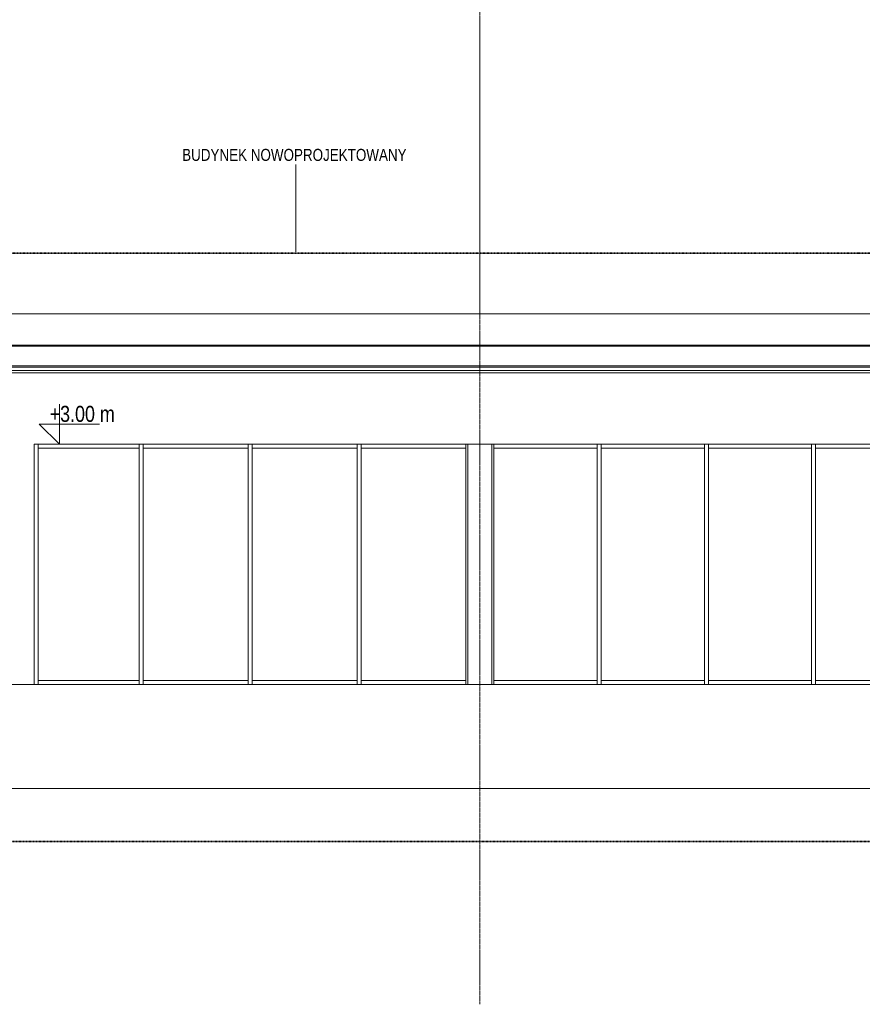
# Model space of a CAD drawing. Header units: millimetres. Extents: x -784 to 360321, y -10607 to 16514.
# Tile 27 of 95: x 149521 to 160046, y -3995 to 8301. Entities that reach past the tile are written whole.
import ezdxf

# ---------------------------------------------------------------- set-up
doc = ezdxf.new("R2010")
doc.units = ezdxf.units.MM
doc.linetypes.add('__FK_przerywana', pattern=[3.2004, 1.6002, -1.6002])
doc.linetypes.add('Linia siatki', pattern=[22.225, 12.7, -3.175, 3.175, -3.175])
for name, color, linetype, lineweight in [('A-DETL-THIN', 7, 'Continuous', 5), ('A-GENM', 7, 'Continuous', 5), ('A-GLAZ-CWMG', 7, 'Continuous', 5), ('C-TOPO', 7, 'Continuous', 5), ('G-ANNO-DIMS', 7, 'Continuous', 5), ('G-ANNO-TEXT', 7, 'Continuous', 5), ('S-COLS-SYMB', 7, 'Continuous', 18), ('S-GRID', 7, 'Continuous', 5)]:
    doc.layers.add(name, color=color, linetype=linetype, lineweight=lineweight)
doc.layers.add('A-WALL', color=7, linetype='Continuous', lineweight=18, true_color=0x7f7f7f)
doc.styles.add('Arial_1', font='arial.ttf', dxfattribs={"width": 0.8, "height": 150})
doc.styles.add('Arial_2', font='arial.ttf', dxfattribs={"width": 0.8, "height": 200})

# ---------------------------------------------------------------- blocks, each defined once
blk = doc.blocks.new('Prostokątny szpros - 50 x 150mm-1736293-Południe')
at = {"layer": 'A-GLAZ-CWMG'}
blk.add_line((-47638, 0), (-47638, 3000), dxfattribs=at)
blk = doc.blocks.new('Prostokątny szpros - 50 x 150mm-1769683-Południe')
at = {"layer": 'A-GLAZ-CWMG'}
for p, q in [((-37928, 2950), (-37928, 3000)), ((-36633, 3000), (-36633, 2950)), ((-37928, 2950), (-36633, 2950))]:
    blk.add_line(p, q, dxfattribs=at)
blk = doc.blocks.new('Prostokątny szpros - 50 x 150mm-1834675-Południe')
at = {"layer": 'A-GLAZ-CWMG'}
for p, q in [((-47638, 0), (-47638, 50)), ((-46378, 50), (-47638, 50)), ((-46378, 50), (-46378, 0))]:
    blk.add_line(p, q, dxfattribs=at)
blk = doc.blocks.new('Prostokątny szpros - 50 x 150mm-1736290-Południe')
at = {"layer": 'A-GLAZ-CWMG'}
for p, q in [((-37978, 3000), (-37978, 0)), ((-37928, 0), (-37928, 3000))]:
    blk.add_line(p, q, dxfattribs=at)
blk = doc.blocks.new('Prostokątny szpros - 50 x 150mm-V146-Południe')
at = {"layer": 'A-GLAZ-CWMG'}
blk.add_line((-42295, 3000), (-42295, 0), dxfattribs=at)
blk = doc.blocks.new('Prostokątny szpros - 50 x 150mm-1769684-Południe')
at = {"layer": 'A-GLAZ-CWMG'}
for p, q in [((-37928, 0), (-37928, 50)), ((-36633, 50), (-37928, 50)), ((-36633, 50), (-36633, 0))]:
    blk.add_line(p, q, dxfattribs=at)
blk = doc.blocks.new('Prostokątny szpros - 50 x 150mm-1765347-Południe')
at = {"layer": 'A-GLAZ-CWMG'}
for p, q in [((-39267, 0), (-39267, 50)), ((-37978, 50), (-39267, 50)), ((-37978, 50), (-37978, 0))]:
    blk.add_line(p, q, dxfattribs=at)
blk = doc.blocks.new('Prostokątny szpros - 50 x 150mm-1765318-Południe')
at = {"layer": 'A-GLAZ-CWMG'}
for p, q in [((-43606, 0), (-43606, 50)), ((-42295, 50), (-43606, 50)), ((-42295, 50), (-42295, 0))]:
    blk.add_line(p, q, dxfattribs=at)
blk = doc.blocks.new('Prostokątny szpros - 50 x 150mm-1765348-Południe')
at = {"layer": 'A-GLAZ-CWMG'}
for p, q in [((-39267, 2950), (-39267, 3000)), ((-37978, 3000), (-37978, 2950)), ((-39267, 2950), (-37978, 2950))]:
    blk.add_line(p, q, dxfattribs=at)
blk = doc.blocks.new('Prostokątny szpros - 50 x 150mm-1765319-Południe')
at = {"layer": 'A-GLAZ-CWMG'}
for p, q in [((-43606, 2950), (-43606, 3000)), ((-42295, 3000), (-42295, 2950)), ((-43606, 2950), (-42295, 2950))]:
    blk.add_line(p, q, dxfattribs=at)
blk = doc.blocks.new('Prostokątny szpros - 50 x 150mm-1765320-Południe')
at = {"layer": 'A-GLAZ-CWMG'}
for p, q in [((-46328, 0), (-46328, 50)), ((-45017, 50), (-46328, 50)), ((-45017, 50), (-45017, 0))]:
    blk.add_line(p, q, dxfattribs=at)
blk = doc.blocks.new('Prostokątny szpros - 50 x 150mm-1834676-Południe')
at = {"layer": 'A-GLAZ-CWMG'}
for p, q in [((-47638, 2950), (-47638, 3000)), ((-46378, 3000), (-46378, 2950)), ((-47638, 2950), (-46378, 2950))]:
    blk.add_line(p, q, dxfattribs=at)
blk = doc.blocks.new('Prostokątny szpros - 50 x 150mm-1765322-Południe')
at = {"layer": 'A-GLAZ-CWMG'}
for p, q in [((-46328, 2950), (-46328, 3000)), ((-45017, 3000), (-45017, 2950)), ((-46328, 2950), (-45017, 2950))]:
    blk.add_line(p, q, dxfattribs=at)
blk = doc.blocks.new('Modele ogólne 1 - Modele ogólne 1-1641072-Południe')
at = {"layer": 'A-GENM'}
for p, q in [((-51284, 4630), (-48673, 4630)), ((-51284, 4237), (-51284, 4630)), ((-48673, 4630), (-35653, 4630)), ((-48673, 4630), (-48673, 4237)), ((-35653, 4237), (-35653, 4630)), ((-48673, 4237), (-51284, 4237)), ((-48670, 4226), (-51281, 4226)), ((-35653, 4237), (-48673, 4237)), ((-35657, 4226), (-48670, 4226)), ((-48463, 3980), (-51074, 3980)), ((-51064, 3960), (-51064, 3980)), ((-48453, 3960), (-51064, 3960)), ((-35863, 3980), (-48463, 3980)), ((-48453, 3980), (-48453, 3960)), ((-35873, 3960), (-48453, 3960)), ((-35873, 3960), (-35873, 3980)), ((-48433, 3920), (-51044, 3920)), ((-51034, 3890), (-51034, 3920)), ((-48423, 3890), (-51034, 3890)), ((-35893, 3920), (-48433, 3920)), ((-48423, 3920), (-48423, 3890)), ((-35903, 3890), (-48423, 3890)), ((-35903, 3890), (-35903, 3920))]:
    blk.add_line(p, q, dxfattribs=at)
for points in [[(-51281, 4226), (-51282, 4228), (-51283, 4231), (-51284, 4235), (-51284, 4237)], [(-48673, 4237), (-48673, 4235), (-48672, 4231), (-48671, 4228), (-48670, 4226)], [(-35657, 4226), (-35656, 4228), (-35654, 4231), (-35654, 4235), (-35653, 4237)], [(-51074, 3980), (-51074, 3987), (-51074, 4001), (-51074, 4015), (-51075, 4022)], [(-51044, 3920), (-51044, 3925), (-51044, 3934), (-51047, 3948), (-51052, 3956), (-51054, 3960)], [(-48464, 4022), (-48463, 4015), (-48463, 4001), (-48463, 3987), (-48463, 3980)], [(-48443, 3960), (-48441, 3956), (-48436, 3948), (-48433, 3934), (-48433, 3925), (-48433, 3920)], [(-35893, 3920), (-35894, 3925), (-35894, 3934), (-35891, 3948), (-35886, 3956), (-35883, 3960)], [(-35863, 3980), (-35864, 3987), (-35864, 4001), (-35864, 4015), (-35863, 4022)]]:
    blk.add_open_spline(points, degree=3, dxfattribs=at)
for points, knots in [([(-51075, 4022), (-51075, 4035), (-51080, 4061), (-51093, 4099), (-51110, 4128), (-51126, 4149), (-51139, 4163), (-51154, 4177), (-51167, 4186), (-51178, 4194), (-51187, 4199), (-51195, 4203), (-51204, 4208), (-51214, 4211), (-51226, 4216), (-51242, 4221), (-51261, 4224), (-51275, 4226), (-51281, 4226)], [0, 0, 0, 0, 0.125, 0.25, 0.375, 0.4375, 0.5, 0.5625, 0.625, 0.65625, 0.6875, 0.71875, 0.75, 0.78125, 0.8125, 0.875, 0.9375, 1, 1, 1, 1]), ([(-48670, 4226), (-48664, 4226), (-48650, 4224), (-48631, 4221), (-48615, 4216), (-48603, 4211), (-48590, 4206), (-48576, 4199), (-48559, 4188), (-48543, 4177), (-48523, 4159), (-48502, 4133), (-48482, 4099), (-48469, 4061), (-48464, 4035), (-48464, 4022)], [-1, -1, -1, -1, -0.9375, -0.875, -0.8125, -0.78125, -0.75, -0.6875, -0.625, -0.5625, -0.5, -0.375, -0.25, -0.125, 0, 0, 0, 0]), ([(-35863, 4022), (-35862, 4035), (-35858, 4061), (-35845, 4099), (-35828, 4128), (-35812, 4149), (-35799, 4163), (-35784, 4177), (-35771, 4186), (-35760, 4194), (-35751, 4199), (-35742, 4203), (-35733, 4208), (-35724, 4211), (-35712, 4216), (-35696, 4221), (-35677, 4224), (-35663, 4226), (-35657, 4226)], [0, 0, 0, 0, 0.125, 0.25, 0.375, 0.4375, 0.5, 0.5625, 0.625, 0.65625, 0.6875, 0.71875, 0.75, 0.78125, 0.8125, 0.875, 0.9375, 1, 1, 1, 1])]:
    blk.add_open_spline(points, degree=3, knots=knots, dxfattribs=at)
blk = doc.blocks.new('Prostokątny szpros - 50 x 150mm-1765349-Południe')
at = {"layer": 'A-GLAZ-CWMG'}
for p, q in [((-41945, 0), (-41945, 50)), ((-40656, 50), (-41945, 50)), ((-40656, 50), (-40656, 0))]:
    blk.add_line(p, q, dxfattribs=at)
blk = doc.blocks.new('Prostokątny szpros - 50 x 150mm-1736108-Południe')
at = {"layer": 'A-GLAZ-CWMG'}
for p, q in [((-46378, 3000), (-46378, 0)), ((-46328, 0), (-46328, 3000))]:
    blk.add_line(p, q, dxfattribs=at)
blk = doc.blocks.new('Prostokątny szpros - 50 x 150mm-V156-Południe')
at = {"layer": 'A-GLAZ-CWMG'}
blk.add_line((-41945, 0), (-41945, 3000), dxfattribs=at)
blk = doc.blocks.new('Rzędne punktów - Znacznik rzędnej-348474-Południe')
at = {"layer": 'G-ANNO-DIMS'}
for p, q in [((-51819, 4630), (-51819, 5130)), ((-52069, 4880), (-51819, 4630)), ((-52069, 4880), (-51319, 4880))]:
    blk.add_line(p, q, dxfattribs=at)

msp = doc.modelspace()

# ---------------------------------------------------------------- linework, layer by layer
at = {"layer": 'A-DETL-THIN', "color": 4, "linetype": '__FK_przerywana', "lineweight": 35, "true_color": 0x00ffff}
for p, q in [((143901, 5384), (162287, 5384)), ((162287, -1960), (143901, -1960))]:
    msp.add_line(p, q, dxfattribs=at)
at = {"layer": 'A-WALL', "color": 7, "lineweight": 5}
for p, q in [((149702, 0), (149702, 3000)), ((149702, 3000), (160807, 3000)), ((161477, 0), (148977, 0))]:
    msp.add_line(p, q, dxfattribs=at)
at = {"layer": 'C-TOPO'}
msp.add_line((196436, -1300), (141622, -1300), dxfattribs=at)
at = {"layer": 'G-ANNO-TEXT', "color": 4, "true_color": 0x00ffff}
msp.add_line((152968, 5403), (152968, 6491), dxfattribs=at)
at = {"layer": 'S-COLS-SYMB'}
for p, q in [((155270, 4630), (155270, 8110)), ((155270, 4630), (155270, 8110)), ((155270, 4630), (155270, 8110)), ((155270, 4630), (155270, 8110)), ((155270, 4630), (155270, 8110)), ((155270, 4630), (155270, 8110)), ((155120, 3000), (155120, 0)), ((155420, 3000), (155420, 0))]:
    msp.add_line(p, q, dxfattribs=at)
at = {"layer": 'S-GRID', "linetype": 'Linia siatki'}
msp.add_line((155270, -3995), (155270, 14532), dxfattribs=at)

# ---------------------------------------------------------------- block references
at = {"layer": 'A-GENM'}
msp.add_blockref('Modele ogólne 1 - Modele ogólne 1-1641072-Południe', (197390, 0), dxfattribs=at)
at = {"layer": 'A-GLAZ-CWMG'}
for name, p in [('Prostokątny szpros - 50 x 150mm-1736293-Południe', (197390, 0)), ('Prostokątny szpros - 50 x 150mm-1834676-Południe', (197390, 0)), ('Prostokątny szpros - 50 x 150mm-1736108-Południe', (197390, 0)), ('Prostokątny szpros - 50 x 150mm-1765322-Południe', (197390, 0)), ('Prostokątny szpros - 50 x 150mm-1736108-Południe', (198751, 0)), ('Prostokątny szpros - 50 x 150mm-1765319-Południe', (196029, 0)), ('Prostokątny szpros - 50 x 150mm-1736290-Południe', (191712, 0)), ('Prostokątny szpros - 50 x 150mm-1765319-Południe', (197390, 0)), ('Prostokątny szpros - 50 x 150mm-V146-Południe', (197390, 0)), ('Prostokątny szpros - 50 x 150mm-1765348-Południe', (194712, 0)), ('Prostokątny szpros - 50 x 150mm-V156-Południe', (197390, 0)), ('Prostokątny szpros - 50 x 150mm-1736290-Południe', (194712, 0)), ('Prostokątny szpros - 50 x 150mm-1765348-Południe', (196051, 0)), ('Prostokątny szpros - 50 x 150mm-1736290-Południe', (196051, 0)), ('Prostokątny szpros - 50 x 150mm-1765348-Południe', (197390, 0)), ('Prostokątny szpros - 50 x 150mm-1736290-Południe', (197390, 0)), ('Prostokątny szpros - 50 x 150mm-1769683-Południe', (197390, 0)), ('Prostokątny szpros - 50 x 150mm-1834675-Południe', (197390, 0)), ('Prostokątny szpros - 50 x 150mm-1765320-Południe', (197390, 0)), ('Prostokątny szpros - 50 x 150mm-1765320-Południe', (198751, 0)), ('Prostokątny szpros - 50 x 150mm-1765318-Południe', (197390, 0)), ('Prostokątny szpros - 50 x 150mm-1765349-Południe', (197390, 0)), ('Prostokątny szpros - 50 x 150mm-1765347-Południe', (196051, 0)), ('Prostokątny szpros - 50 x 150mm-1765347-Południe', (197390, 0)), ('Prostokątny szpros - 50 x 150mm-1769684-Południe', (197390, 0))]:
    msp.add_blockref(name, p, dxfattribs=at)
at = {"layer": 'G-ANNO-DIMS'}
msp.add_blockref('Rzędne punktów - Znacznik rzędnej-348474-Południe', (201835, -1630), dxfattribs=at)

# ---------------------------------------------------------------- texts
at = {"layer": 'G-ANNO-DIMS', "color": 1, "true_color": 0xff0000, "insert": (149895, 3479), "char_height": 200, "width": 962.27, "attachment_point": 1, "line_spacing_factor": 0.941778, "style": 'Arial_2'}
msp.add_mtext('+3.00 m', dxfattribs=at)
at = {"layer": 'G-ANNO-TEXT', "color": 4, "true_color": 0x00ffff, "insert": (151550, 6688), "char_height": 150, "width": 3431.22, "attachment_point": 1, "style": 'Arial_1'}
msp.add_mtext('BUDYNEK NOWOPROJEKTOWANY', dxfattribs=at)

doc.saveas('drawing.dxf')
